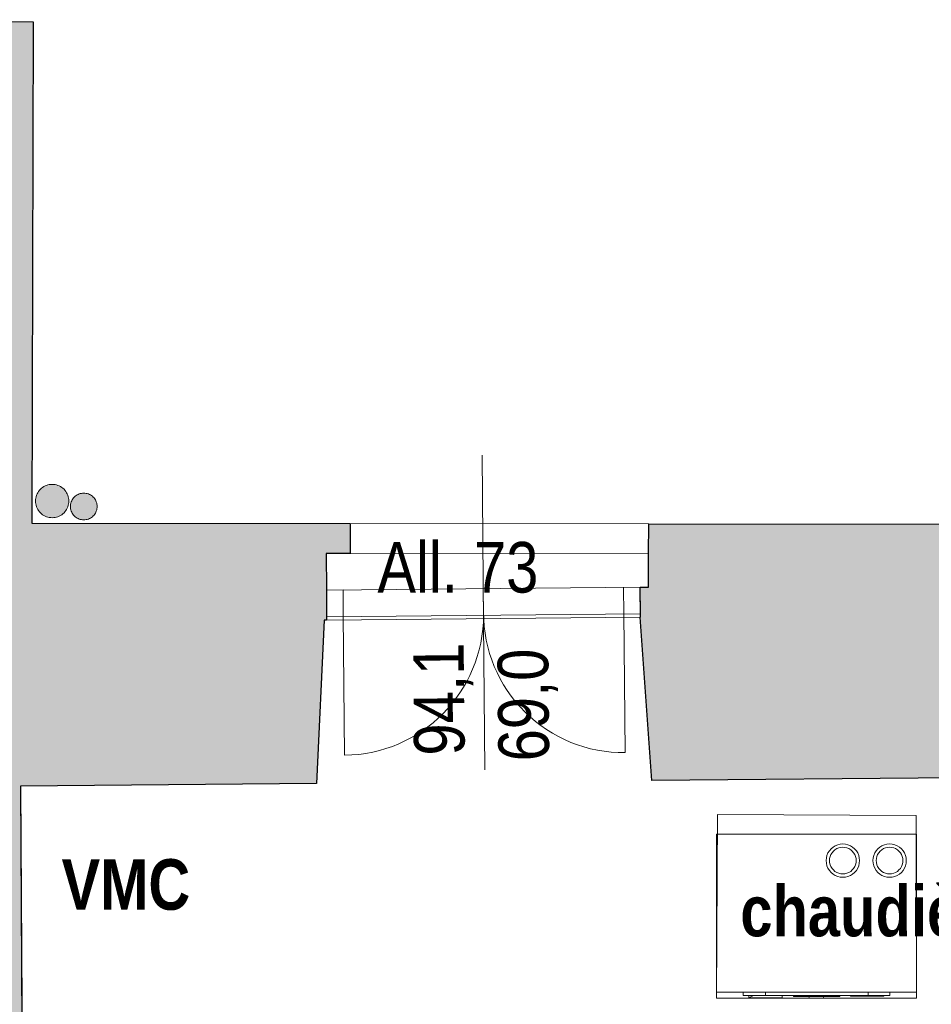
# Model space of a CAD drawing. Extents: x -6068 to 35118, y -17738 to 67348.
# Tile 128 of 243: x 603 to 876, y -296 to -1. Entities that reach past the tile are written whole.
import ezdxf

# ---------------------------------------------------------------- set-up
doc = ezdxf.new("R2010")
doc.units = 0
doc.header["$LTSCALE"] = 15
doc.linetypes.add('Continua', pattern=[0])
doc.linetypes.add('Cui_CONTINU', pattern=[0])
for name, color, linetype, lineweight, true_color in [('Baie Architectural - Seuil - NIVEAUX - Style par défaut', 7, 'Continua', 0, 0x000000), ('Bloc 3D - Dessin - NIVEAUX - Style par défaut', 7, 'Continua', 0, 0x000000), ('Encombrement - NIVEAUX - Style par défaut', 7, 'Continua', 0, 0x000000), ('Enveloppe - NIVEAUX - Style par défaut', 7, 'Continua', 0, 0x000000), ('Fenêtre - Cadre - NIVEAUX - Style par défaut', 7, 'Continua', 0, 0x000000), ('Fenêtre - Mesures - NIVEAUX - Style par défaut', 7, 'Continua', 0, 0x000000), ('Fenêtre - Ouvertures - NIVEAUX - Style par défaut', 7, 'Continua', 0, 0x000000), ('Fenêtre - Seuil - NIVEAUX - Style par défaut', 7, 'Continua', 0, 0x000000), ('Formes 2D - NIVEAUX - Style par défaut', 7, 'Continua', 0, 0x000000), ('Texte - NIVEAUX - Style par défaut', 7, 'Continua', 0, 0x000000)]:
    doc.layers.add(name, color=color, linetype=linetype, lineweight=lineweight, true_color=true_color)
doc.layers.add('EDL_RDJ murs & cloisons', color=5, linetype='CONTINUOUS')
doc.layers.add('PIS-fond de plan', color=7, linetype='Cui_CONTINU')
doc.styles.add('Arial Narrow Bold', font='ARIALNB.TTF')
doc.styles.add('MtXpl_Arial_Narrow', font='ARIALN.TTF')

# ---------------------------------------------------------------- blocks, each defined once
blk = doc.blocks.new('EDL_RDJ plan_2025 10 17')
at = {"layer": 'EDL_RDJ murs & cloisons', "linetype": 'Continuous', "ltscale": 0.08}
h = blk.add_hatch(color=9, dxfattribs=at)
h.dxf.hatch_style = 1
h.paths.add_polyline_path([(357.47, -81.33), (355.99, -30.03), (354.69, -30.04), (354.64, -21.04), (360.42, -21.01), (360.45, -9.87), (360.47, -0.87), (621.01, -1.52), (620.63, -151.71), (716.03, -151.82), (716.03, -160.82), (708.84, -160.82), (708.94, -171.81), (709.02, -180.81), (708.27, -180.82), (705.96, -229.76), (617.21, -230.56), (619.22, -558.37), (625.22, -558.33), (625.27, -566.33), (619.3, -566.37), (619.69, -662.37), (544.69, -662.67), (544.56, -622.13), (501.35, -622.27), (501.1, -548.77), (534.89, -548.66), (535.66, -363.3), (533.48, -79.97)])
h = blk.add_hatch(color=9, dxfattribs=at)
h.dxf.hatch_style = 1
h.paths.add_polyline_path([(806.53, -228.86), (802.96, -179.94), (803.08, -179.94), (802.99, -170.94), (805.54, -170.92), (805.54, -160.93), (805.55, -151.93), (909.69, -152.06), (909.65, -151.63), (1005.15, -151.86), (1005.13, -160.86), (995.93, -160.86), (995.93, -169.1), (996.2, -178.1), (995.99, -200.39), (995.77, -222.69), (996.36, -301.41), (989.36, -301.45), (988.69, -227.22), (897.7, -228.04)])
at = {"layer": 'Formes 2D - NIVEAUX - Style par défaut', "linetype": 'Continuous', "lineweight": 0, "ltscale": 0.1, "true_color": 0xffffc3}
for points in [[(621.75, -145.11), (621.77, -145.54), (621.83, -145.98), (621.92, -146.4), (622.05, -146.82), (622.22, -147.22), (622.42, -147.61), (622.65, -147.97), (622.92, -148.32), (623.21, -148.64), (623.54, -148.94), (623.88, -149.2), (624.25, -149.44), (624.64, -149.64), (625.04, -149.81), (625.46, -149.94), (625.88, -150.03), (626.31, -150.09), (626.75, -150.11), (627.19, -150.09), (627.62, -150.03), (628.04, -149.94), (628.46, -149.81), (628.86, -149.64), (629.25, -149.44), (629.62, -149.2), (629.96, -148.94), (630.29, -148.64), (630.58, -148.32), (630.85, -147.97), (631.08, -147.61), (631.28, -147.22), (631.45, -146.82), (631.58, -146.4), (631.67, -145.98), (631.73, -145.54), (631.75, -145.11), (631.73, -144.67), (631.67, -144.24), (631.58, -143.81), (631.45, -143.4), (631.28, -142.99), (631.08, -142.61), (630.85, -142.24), (630.58, -141.89), (630.29, -141.57), (629.96, -141.28), (629.62, -141.01), (629.25, -140.78), (628.86, -140.58), (628.46, -140.41), (628.04, -140.28), (627.62, -140.18), (627.19, -140.13), (626.75, -140.11), (626.31, -140.13), (625.88, -140.18), (625.46, -140.28), (625.04, -140.41), (624.64, -140.58), (624.25, -140.78), (623.88, -141.01), (623.54, -141.28), (623.21, -141.57), (622.92, -141.89), (622.65, -142.24), (622.42, -142.61), (622.22, -142.99), (622.05, -143.4), (621.92, -143.81), (621.83, -144.24), (621.77, -144.67)], [(632.21, -146.75), (632.23, -147.1), (632.27, -147.45), (632.35, -147.79), (632.45, -148.12), (632.59, -148.44), (632.75, -148.75), (632.94, -149.05), (633.15, -149.32), (633.38, -149.58), (633.64, -149.82), (633.92, -150.03), (634.21, -150.21), (634.52, -150.38), (634.85, -150.51), (635.18, -150.61), (635.52, -150.69), (635.86, -150.74), (636.21, -150.75), (636.56, -150.74), (636.91, -150.69), (637.25, -150.61), (637.58, -150.51), (637.9, -150.38), (638.21, -150.21), (638.51, -150.03), (638.78, -149.82), (639.04, -149.58), (639.28, -149.32), (639.49, -149.05), (639.68, -148.75), (639.84, -148.44), (639.97, -148.12), (640.08, -147.79), (640.15, -147.45), (640.2, -147.1), (640.21, -146.75), (640.2, -146.4), (640.15, -146.06), (640.08, -145.72), (639.97, -145.38), (639.84, -145.06), (639.68, -144.75), (639.49, -144.46), (639.28, -144.18), (639.04, -143.92), (638.78, -143.69), (638.51, -143.47), (638.21, -143.29), (637.9, -143.13), (637.58, -142.99), (637.25, -142.89), (636.91, -142.81), (636.56, -142.77), (636.21, -142.75), (635.86, -142.77), (635.52, -142.81), (635.18, -142.89), (634.85, -142.99), (634.52, -143.13), (634.21, -143.29), (633.92, -143.47), (633.64, -143.69), (633.38, -143.92), (633.15, -144.18), (632.94, -144.46), (632.75, -144.75), (632.59, -145.06), (632.45, -145.38), (632.35, -145.72), (632.27, -146.06), (632.23, -146.4)]]:
    blk.add_hatch(color=7, dxfattribs=at).paths.add_polyline_path(points)
at = {"layer": 'Baie Architectural - Seuil - NIVEAUX - Style par défaut', "color": 103, "linetype": 'Continua', "lineweight": 5, "ltscale": 0.1, "true_color": 0x49c386}
for p, q in [((805.55, -151.93), (716.03, -151.82)), ((716.02, -160.82), (805.54, -160.93))]:
    blk.add_line(p, q, dxfattribs=at)
at = {"layer": 'Bloc 3D - Dessin - NIVEAUX - Style par défaut', "color": 32, "linetype": 'Continua', "lineweight": 0, "ltscale": 0.1, "true_color": 0xd1591a}
for p, q in [((825.89, -244.98), (825.87, -245.03)), ((825.9, -244.98), (825.89, -245.03)), ((825.89, -292.23), (825.89, -245.03)), ((825.92, -244.94), (825.97, -244.93)), ((825.93, -244.95), (825.92, -244.94)), ((825.92, -245.03), (825.92, -292.23)), ((825.93, -244.95), (825.97, -244.94)), ((825.93, -245), (825.95, -244.98)), ((825.97, -244.98), (825.95, -244.98)), ((825.97, -244.94), (885.77, -244.94)), ((825.97, -244.98), (885.77, -244.98)), ((863.74, -247.85), (862.96, -247.92)), ((864.52, -247.92), (863.74, -247.85)), ((877.74, -247.85), (876.96, -247.92)), ((878.52, -247.92), (877.74, -247.85)), ((885.82, -244.95), (885.77, -244.94)), ((885.77, -244.98), (885.8, -244.98)), ((885.82, -244.95), (885.82, -244.94)), ((885.82, -244.94), (885.86, -244.98)), ((885.82, -245.03), (885.82, -292.23)), ((885.82, -292.23), (885.82, -245.03)), ((885.85, -244.98), (885.86, -245.03)), ((885.86, -244.98), (885.87, -245.03)), ((885.86, -245.03), (885.86, -292.23)), ((859.29, -250.58), (858.99, -251.31)), ((859.7, -249.92), (859.29, -250.58)), ((860.21, -249.32), (859.7, -249.92)), ((860.18, -251.04), (860.51, -250.51)), ((860.8, -248.81), (860.21, -249.32)), ((860.51, -250.51), (860.92, -250.03)), ((861.47, -248.4), (860.8, -248.81)), ((860.92, -250.03), (861.39, -249.62)), ((861.39, -249.62), (861.93, -249.29)), ((862.2, -248.1), (861.47, -248.4)), ((861.93, -249.29), (862.51, -249.05)), ((862.96, -247.92), (862.2, -248.1)), ((862.51, -249.05), (863.12, -248.91)), ((863.12, -248.91), (863.74, -248.86)), ((863.74, -248.86), (864.37, -248.91)), ((864.37, -248.91), (864.98, -249.05)), ((865.29, -248.1), (864.52, -247.92)), ((864.98, -249.05), (865.56, -249.29)), ((866.01, -248.4), (865.29, -248.1)), ((865.56, -249.29), (866.09, -249.62)), ((866.68, -248.81), (866.01, -248.4)), ((866.09, -249.62), (866.57, -250.03)), ((866.57, -250.03), (866.98, -250.51)), ((867.28, -249.32), (866.68, -248.81)), ((866.98, -250.51), (867.3, -251.04)), ((867.79, -249.92), (867.28, -249.32)), ((868.2, -250.58), (867.79, -249.92)), ((868.5, -251.31), (868.2, -250.58)), ((873.29, -250.58), (872.99, -251.31)), ((873.7, -249.92), (873.29, -250.58)), ((874.21, -249.32), (873.7, -249.92)), ((874.18, -251.04), (874.51, -250.51)), ((874.8, -248.81), (874.21, -249.32)), ((874.51, -250.51), (874.92, -250.03)), ((875.47, -248.4), (874.8, -248.81)), ((874.92, -250.03), (875.39, -249.62)), ((875.39, -249.62), (875.93, -249.29)), ((876.2, -248.1), (875.47, -248.4)), ((875.93, -249.29), (876.51, -249.05)), ((876.96, -247.92), (876.2, -248.1)), ((876.51, -249.05), (877.12, -248.91)), ((877.12, -248.91), (877.74, -248.86)), ((877.74, -248.86), (878.37, -248.91)), ((878.37, -248.91), (878.98, -249.05)), ((879.29, -248.1), (878.52, -247.92)), ((878.98, -249.05), (879.56, -249.29)), ((880.01, -248.4), (879.29, -248.1)), ((879.56, -249.29), (880.09, -249.62)), ((880.68, -248.81), (880.01, -248.4)), ((880.09, -249.62), (880.57, -250.03)), ((880.57, -250.03), (880.98, -250.51)), ((881.28, -249.32), (880.68, -248.81)), ((880.98, -250.51), (881.3, -251.04)), ((881.79, -249.92), (881.28, -249.32)), ((882.2, -250.58), (881.79, -249.92)), ((882.5, -251.31), (882.2, -250.58)), ((858.8, -252.07), (858.74, -252.85)), ((858.74, -252.85), (858.8, -253.64)), ((858.99, -251.31), (858.8, -252.07)), ((858.8, -253.64), (858.99, -254.4)), ((859.75, -252.85), (859.79, -252.23)), ((859.79, -253.48), (859.75, -252.85)), ((859.79, -252.23), (859.94, -251.62)), ((859.94, -254.09), (859.79, -253.48)), ((859.94, -251.62), (860.18, -251.04)), ((867.3, -251.04), (867.54, -251.62)), ((867.54, -251.62), (867.69, -252.23)), ((867.69, -253.48), (867.54, -254.09)), ((867.69, -252.23), (867.74, -252.85)), ((867.74, -252.85), (867.69, -253.48)), ((868.68, -252.07), (868.5, -251.31)), ((868.5, -254.4), (868.68, -253.64)), ((868.74, -252.85), (868.68, -252.07)), ((868.68, -253.64), (868.74, -252.85)), ((872.8, -252.07), (872.74, -252.85)), ((872.74, -252.85), (872.8, -253.64)), ((872.99, -251.31), (872.8, -252.07)), ((872.8, -253.64), (872.99, -254.4)), ((873.75, -252.85), (873.79, -252.23)), ((873.79, -253.48), (873.75, -252.85)), ((873.79, -252.23), (873.94, -251.62)), ((873.94, -254.09), (873.79, -253.48)), ((873.94, -251.62), (874.18, -251.04)), ((881.3, -251.04), (881.54, -251.62)), ((881.54, -251.62), (881.69, -252.23)), ((881.69, -253.48), (881.54, -254.09)), ((881.69, -252.23), (881.74, -252.85)), ((881.74, -252.85), (881.69, -253.48)), ((882.68, -252.07), (882.5, -251.31)), ((882.5, -254.4), (882.68, -253.64)), ((882.74, -252.85), (882.68, -252.07)), ((882.68, -253.64), (882.74, -252.85)), ((858.99, -254.4), (859.29, -255.12)), ((859.29, -255.12), (859.7, -255.79)), ((859.7, -255.79), (860.21, -256.39)), ((860.18, -254.67), (859.94, -254.09)), ((860.51, -255.2), (860.18, -254.67)), ((860.21, -256.39), (860.8, -256.9)), ((860.92, -255.68), (860.51, -255.2)), ((861.39, -256.09), (860.92, -255.68)), ((861.93, -256.42), (861.39, -256.09)), ((862.51, -256.66), (861.93, -256.42)), ((863.12, -256.8), (862.51, -256.66)), ((864.98, -256.66), (864.37, -256.8)), ((865.56, -256.42), (864.98, -256.66)), ((866.09, -256.09), (865.56, -256.42)), ((866.57, -255.68), (866.09, -256.09)), ((866.98, -255.2), (866.57, -255.68)), ((866.68, -256.9), (867.28, -256.39)), ((867.3, -254.67), (866.98, -255.2)), ((867.28, -256.39), (867.79, -255.79)), ((867.54, -254.09), (867.3, -254.67)), ((867.79, -255.79), (868.2, -255.12)), ((868.2, -255.12), (868.5, -254.4)), ((872.99, -254.4), (873.29, -255.12)), ((873.29, -255.12), (873.7, -255.79)), ((873.7, -255.79), (874.21, -256.39)), ((874.18, -254.67), (873.94, -254.09)), ((874.51, -255.2), (874.18, -254.67)), ((874.21, -256.39), (874.8, -256.9)), ((874.92, -255.68), (874.51, -255.2)), ((875.39, -256.09), (874.92, -255.68)), ((875.93, -256.42), (875.39, -256.09)), ((876.51, -256.66), (875.93, -256.42)), ((877.12, -256.8), (876.51, -256.66)), ((878.98, -256.66), (878.37, -256.8)), ((879.56, -256.42), (878.98, -256.66)), ((880.09, -256.09), (879.56, -256.42)), ((880.57, -255.68), (880.09, -256.09)), ((880.98, -255.2), (880.57, -255.68)), ((880.68, -256.9), (881.28, -256.39)), ((881.3, -254.67), (880.98, -255.2)), ((881.28, -256.39), (881.79, -255.79)), ((881.54, -254.09), (881.3, -254.67)), ((881.79, -255.79), (882.2, -255.12)), ((882.2, -255.12), (882.5, -254.4)), ((860.8, -256.9), (861.47, -257.31)), ((861.47, -257.31), (862.2, -257.61)), ((862.2, -257.61), (862.96, -257.79)), ((862.96, -257.79), (863.74, -257.85)), ((863.74, -256.85), (863.12, -256.8)), ((864.37, -256.8), (863.74, -256.85)), ((863.74, -257.85), (864.52, -257.79)), ((864.52, -257.79), (865.29, -257.61)), ((865.29, -257.61), (866.01, -257.31)), ((866.01, -257.31), (866.68, -256.9)), ((874.8, -256.9), (875.47, -257.31)), ((875.47, -257.31), (876.2, -257.61)), ((876.2, -257.61), (876.96, -257.79)), ((876.96, -257.79), (877.74, -257.85)), ((877.74, -256.85), (877.12, -256.8)), ((878.37, -256.8), (877.74, -256.85)), ((877.74, -257.85), (878.52, -257.79)), ((878.52, -257.79), (879.29, -257.61)), ((879.29, -257.61), (880.01, -257.31)), ((880.01, -257.31), (880.68, -256.9)), ((825.89, -292.23), (825.9, -292.27)), ((825.97, -292.33), (825.92, -292.31)), ((825.93, -292.25), (825.95, -292.27)), ((825.93, -292.3), (825.97, -292.31)), ((825.97, -292.28), (825.95, -292.27)), ((833.86, -292.28), (825.97, -292.28)), ((833.86, -292.33), (825.97, -292.33)), ((840.57, -292.28), (833.86, -292.28)), ((840.57, -292.33), (833.86, -292.33)), ((833.86, -292.33), (833.86, -293.33)), ((833.86, -293.33), (833.96, -293.33)), ((833.96, -293.33), (834.21, -293.33)), ((834.21, -293.33), (834.7, -293.33)), ((834.7, -293.33), (835.31, -293.33)), ((835.31, -293.33), (836.16, -293.33)), ((835.58, -293.33), (835.58, -294.03)), ((836.93, -293.33), (835.58, -294.03)), ((835.58, -294.03), (835.64, -294.03)), ((835.64, -294.03), (835.82, -294.03)), ((835.82, -294.03), (836.12, -294.03)), ((836.12, -294.03), (836.53, -294.03)), ((836.16, -293.33), (837.21, -293.33)), ((836.53, -294.03), (837.04, -294.03)), ((837.04, -294.03), (837.63, -294.03)), ((837.21, -293.33), (839.07, -293.33)), ((837.63, -294.03), (838.3, -294.03)), ((838.3, -294.03), (839.03, -294.03)), ((839.03, -294.03), (839.79, -294.03)), ((839.07, -293.33), (840.57, -293.33)), ((839.79, -294.03), (840.58, -294.03)), ((842.17, -292.28), (840.57, -292.28)), ((842.17, -292.33), (840.57, -292.33)), ((840.57, -293.33), (840.57, -292.33)), ((840.57, -293.33), (840.69, -293.33)), ((840.58, -294.03), (841.36, -294.03)), ((840.69, -293.33), (842.17, -293.33)), ((841.36, -294.03), (842.13, -294.03)), ((842.13, -294.03), (842.85, -294.03)), ((869.66, -292.28), (842.17, -292.28)), ((869.66, -292.33), (842.17, -292.33)), ((842.17, -293.33), (842.83, -293.33)), ((842.83, -293.33), (843.48, -293.33)), ((842.85, -294.03), (843.53, -294.03)), ((843.48, -293.33), (843.63, -293.33)), ((843.53, -294.03), (844.13, -294.03)), ((843.63, -293.33), (844.31, -293.33)), ((844.13, -294.03), (844.64, -294.03)), ((844.31, -293.33), (844.98, -293.33)), ((844.64, -294.03), (845.05, -294.03)), ((844.98, -293.33), (845.6, -293.33)), ((845.05, -294.03), (845.35, -294.03)), ((845.35, -294.03), (845.54, -294.03)), ((845.54, -294.03), (845.6, -294.03)), ((845.6, -293.33), (845.6, -294.03)), ((845.6, -293.33), (847.16, -293.33)), ((847.16, -293.33), (849.36, -293.33)), ((848.98, -293.33), (848.98, -293.43)), ((849, -293.33), (849, -293.53)), ((849, -293.53), (849.02, -293.58)), ((849.05, -293.61), (849.11, -293.63)), ((849.11, -293.63), (849.17, -293.63)), ((849.17, -293.63), (849.26, -293.63)), ((849.26, -293.63), (850.38, -293.63)), ((849.36, -293.33), (851.57, -293.33)), ((849.48, -293.63), (851.68, -293.63)), ((850.4, -293.63), (850.43, -293.63)), ((850.48, -293.61), (850.43, -293.63)), ((850.51, -293.58), (850.48, -293.61)), ((850.53, -293.53), (850.51, -293.58)), ((850.53, -293.33), (850.53, -293.53)), ((850.55, -293.58), (850.56, -293.53)), ((850.56, -293.53), (850.56, -293.33)), ((851.45, -293.33), (851.45, -293.43)), ((851.45, -293.43), (851.49, -293.43)), ((851.49, -293.33), (851.49, -293.43)), ((851.49, -293.43), (852.96, -293.43)), ((851.57, -293.33), (853.43, -293.33)), ((851.68, -293.63), (851.86, -293.63)), ((851.86, -293.63), (851.97, -293.63)), ((851.87, -293.43), (851.87, -293.53)), ((851.87, -293.53), (851.88, -293.58)), ((851.92, -293.61), (851.97, -293.63)), ((851.97, -293.63), (852.04, -293.63)), ((852.04, -293.63), (852.18, -293.63)), ((852.18, -293.63), (853.52, -293.63)), ((852.96, -293.43), (852.96, -293.33)), ((852.96, -293.43), (853.46, -293.43)), ((853.43, -293.33), (853.79, -293.33)), ((853.46, -293.43), (854.44, -293.43)), ((853.65, -294.03), (853.52, -293.63)), ((853.52, -293.63), (854.28, -293.63)), ((853.68, -294.08), (853.65, -294.03)), ((853.73, -294.11), (853.68, -294.08)), ((853.79, -293.33), (856.01, -293.33)), ((853.79, -294.13), (853.81, -294.13)), ((853.81, -294.13), (853.89, -294.13)), ((853.89, -294.13), (854.01, -294.13)), ((854.01, -294.13), (854.18, -294.13)), ((854.08, -293.63), (855.89, -293.63)), ((854.18, -294.13), (854.39, -294.13)), ((854.39, -294.13), (854.63, -294.13)), ((854.4, -293.58), (854.42, -293.53)), ((854.44, -293.33), (854.44, -293.43)), ((854.44, -293.43), (855.92, -293.43)), ((854.63, -294.13), (854.9, -294.13)), ((854.85, -293.61), (854.81, -293.58)), ((854.9, -294.13), (855.19, -294.13)), ((854.91, -293.63), (854.94, -293.63)), ((854.94, -293.63), (856.81, -293.63)), ((855.19, -294.13), (855.5, -294.13)), ((855.5, -294.13), (855.82, -294.13)), ((855.82, -294.13), (856.13, -294.13)), ((855.89, -293.63), (857.7, -293.63)), ((855.92, -293.43), (855.92, -293.33)), ((855.92, -293.43), (857.4, -293.43)), ((856.01, -293.33), (858.18, -293.33)), ((856.13, -294.13), (856.44, -294.13)), ((856.44, -294.13), (856.73, -294.13)), ((856.73, -294.13), (857, -294.13)), ((856.81, -293.63), (856.84, -293.63)), ((856.93, -293.61), (856.88, -293.63)), ((856.98, -293.53), (856.97, -293.58)), ((856.98, -293.43), (856.98, -293.53)), ((857, -294.13), (857.24, -294.13)), ((857.24, -294.13), (857.45, -294.13)), ((857.35, -293.53), (857.35, -293.43)), ((857.35, -293.53), (857.36, -293.58)), ((857.4, -293.61), (857.36, -293.58)), ((857.4, -293.33), (857.4, -293.43)), ((857.4, -293.43), (858.15, -293.43)), ((857.45, -294.13), (857.61, -294.13)), ((857.49, -293.63), (858.09, -293.63)), ((857.61, -294.13), (857.73, -294.13)), ((857.73, -294.13), (857.8, -294.13)), ((857.88, -294.11), (857.93, -294.08)), ((857.93, -294.08), (857.96, -294.03)), ((857.96, -294.03), (858.09, -293.63)), ((858.09, -293.63), (859.6, -293.63)), ((858.15, -293.43), (858.87, -293.43)), ((858.18, -293.33), (858.23, -293.33)), ((858.23, -293.33), (860.45, -293.33)), ((858.87, -293.33), (858.87, -293.43)), ((858.87, -293.43), (860.35, -293.43)), ((859.6, -293.63), (859.74, -293.63)), ((859.74, -293.63), (859.8, -293.63)), ((859.86, -293.61), (859.8, -293.63)), ((859.86, -293.61), (859.89, -293.58)), ((859.86, -293.63), (860.04, -293.63)), ((859.91, -293.53), (859.89, -293.58)), ((859.91, -293.43), (859.91, -293.53)), ((860.04, -293.63), (862.24, -293.63)), ((860.35, -293.43), (860.35, -293.33)), ((860.45, -293.33), (862.65, -293.33)), ((861.26, -293.33), (861.26, -293.53)), ((861.26, -293.53), (861.28, -293.58)), ((861.31, -293.61), (861.28, -293.58)), ((861.31, -293.53), (861.31, -293.33)), ((861.33, -293.33), (861.31, -293.33)), ((861.33, -293.58), (861.36, -293.61)), ((861.43, -293.63), (861.46, -293.63)), ((861.47, -293.63), (862.59, -293.63)), ((862.59, -293.63), (862.68, -293.63)), ((862.65, -293.33), (864.84, -293.33)), ((862.68, -293.63), (862.74, -293.63)), ((862.74, -293.63), (862.8, -293.61)), ((862.8, -293.61), (862.83, -293.58)), ((862.83, -293.58), (862.85, -293.53)), ((862.85, -293.53), (862.85, -293.33)), ((864.84, -293.33), (867.02, -293.33)), ((866.04, -293.53), (866.04, -293.33)), ((866.04, -293.53), (866.1, -293.53)), ((866.1, -293.53), (866.28, -293.53)), ((866.28, -293.53), (866.58, -293.53)), ((866.58, -293.53), (866.99, -293.53)), ((866.99, -293.53), (867.5, -293.53)), ((867.02, -293.33), (869.17, -293.33)), ((867.5, -293.53), (868.1, -293.53)), ((868.1, -293.53), (868.77, -293.53)), ((868.77, -293.53), (869.49, -293.53)), ((869.17, -293.33), (869.66, -293.33)), ((869.49, -293.53), (870.26, -293.53)), ((871.32, -292.28), (869.66, -292.28)), ((871.32, -292.33), (869.66, -292.33)), ((869.66, -293.33), (871.29, -293.33)), ((870.26, -293.53), (871.04, -293.53)), ((871.04, -293.53), (871.83, -293.53)), ((871.29, -293.33), (871.32, -293.33)), ((877.86, -292.28), (871.32, -292.28)), ((877.86, -292.33), (871.32, -292.33)), ((871.32, -293.33), (871.32, -292.33)), ((871.32, -293.33), (871.58, -293.33)), ((871.58, -293.33), (874.04, -293.33)), ((871.83, -293.53), (872.59, -293.53)), ((872.59, -293.53), (873.32, -293.53)), ((873.32, -293.53), (873.99, -293.53)), ((873.99, -293.53), (874.59, -293.53)), ((874.04, -293.33), (875.06, -293.33)), ((874.59, -293.53), (875.1, -293.53)), ((875.06, -293.33), (876.19, -293.33)), ((875.1, -293.53), (875.51, -293.53)), ((875.51, -293.53), (875.82, -293.53)), ((875.82, -293.53), (876, -293.53)), ((876, -293.53), (876.07, -293.53)), ((876.07, -293.33), (876.07, -293.53)), ((876.19, -293.33), (877.01, -293.33)), ((877.01, -293.33), (877.67, -293.33)), ((877.67, -293.33), (877.86, -293.33)), ((885.77, -292.28), (877.86, -292.28)), ((885.77, -292.33), (877.86, -292.33)), ((877.86, -292.33), (877.86, -293.33)), ((885.77, -292.28), (885.8, -292.27)), ((885.82, -292.3), (885.85, -292.27)), ((885.85, -292.27), (885.86, -292.23))]:
    blk.add_line(p, q, dxfattribs=at)
at = {"layer": 'EDL_RDJ murs & cloisons', "linetype": 'Continuous', "ltscale": 0.08}
for points in [[(360.47, -0.87), (621.01, -1.52), (620.63, -151.71), (716.03, -151.82), (716.03, -160.82), (708.84, -160.82), (708.94, -171.81), (709.02, -180.81), (708.27, -180.82), (705.96, -229.76), (617.21, -230.56), (619.22, -558.37), (625.22, -558.33), (625.27, -566.33), (619.3, -566.37), (619.69, -662.37), (544.69, -662.67)], [(806.53, -228.86), (802.96, -179.94), (803.08, -179.94), (802.99, -170.94), (805.54, -170.92), (805.54, -160.93), (805.55, -151.93), (909.69, -152.06), (909.65, -151.63), (1005.15, -151.86), (1005.13, -160.86), (995.93, -160.86), (995.93, -169.1), (996.2, -178.1), (995.99, -200.39), (995.77, -222.69), (996.36, -301.41), (989.36, -301.45), (988.69, -227.22), (897.7, -228.04), (806.53, -228.86)]]:
    blk.add_lwpolyline(points, dxfattribs=at)
at = {"layer": 'Encombrement - NIVEAUX - Style par défaut', "color": 18, "linetype": 'Continua', "lineweight": 20, "ltscale": 0.1, "true_color": 0x000000}
for p, q in [((826.22, -239.03), (825.83, -294.06)), ((885.75, -239.39), (826.22, -239.03)), ((885.87, -294.13), (885.75, -239.39)), ((825.83, -294.06), (885.87, -294.13))]:
    blk.add_line(p, q, dxfattribs=at)
at = {"layer": 'Enveloppe - NIVEAUX - Style par défaut', "color": 18, "linetype": 'Continua', "lineweight": 20, "ltscale": 0.1, "true_color": 0x000000}
for p, q in [((621.01, -1.5), (360.44, -0.87)), ((620.63, -151.71), (621.01, -1.5)), ((716.03, -151.82), (620.63, -151.71)), ((716.02, -160.82), (716.03, -151.82)), ((805.55, -151.93), (805.54, -160.93)), ((894.65, -152.04), (805.55, -151.93)), ((802.99, -170.94), (803.08, -179.94)), ((709.02, -180.81), (708.94, -171.81)), ((802.96, -179.94), (806.53, -228.86)), ((705.96, -229.76), (708.27, -180.82)), ((708.27, -180.82), (709.02, -180.81)), ((617.21, -230.56), (705.96, -229.76)), ((806.53, -228.86), (988.87, -227.22)), ((618.04, -359.52), (617.21, -230.56))]:
    blk.add_line(p, q, dxfattribs=at)
at = {"layer": 'Fenêtre - Cadre - NIVEAUX - Style par défaut', "color": 161, "linetype": 'Continua', "lineweight": 13, "ltscale": 0.1, "true_color": 0x7599ff}
for p, q in [((708.94, -171.81), (802.99, -170.94)), ((797.99, -170.99), (802.99, -170.94)), ((798.07, -178.99), (797.99, -170.99)), ((802.99, -170.94), (803.07, -178.94)), ((802.99, -170.94), (803.07, -178.94)), ((708.94, -171.81), (713.94, -171.76)), ((709.02, -179.81), (708.94, -171.81)), ((709.02, -179.81), (708.94, -171.81)), ((713.94, -171.76), (714.01, -179.76)), ((803.07, -178.94), (709.02, -179.81)), ((714.01, -179.76), (709.02, -179.81)), ((803.07, -178.94), (798.07, -178.99))]:
    blk.add_line(p, q, dxfattribs=at)
at = {"layer": 'Fenêtre - Mesures - NIVEAUX - Style par défaut', "color": 161, "linetype": 'Continua', "lineweight": 13, "ltscale": 0.1, "true_color": 0x7599ff}
for q in [(755.6, -131.38), (756.47, -225.64)]:
    blk.add_line((756.06, -181.37), q, dxfattribs=at)
at = {"layer": 'Fenêtre - Ouvertures - NIVEAUX - Style par défaut', "color": 161, "linetype": 'Continua', "lineweight": 13, "ltscale": 0.1, "true_color": 0x7599ff}
for p, q in [((798.07, -178.99), (797.99, -170.99)), ((714.01, -179.76), (713.94, -171.76)), ((756.04, -179.37), (755.97, -171.38)), ((756.04, -179.37), (755.97, -171.38)), ((714.01, -179.26), (714.4, -221.29)), ((798.06, -178.49), (798.45, -220.51))]:
    blk.add_line(p, q, dxfattribs=at)
at = {"layer": 'Fenêtre - Ouvertures - NIVEAUX - Style par défaut', "color": 161, "linetype": 'Continua', "lineweight": 5, "ltscale": 0.1, "true_color": 0x7599ff}
for centre, start, end in [((714.01, -179.26), 270.5314, 0), ((798.06, -178.49), 180, 270.5312)]:
    blk.add_arc(centre, 42.03, start, end, dxfattribs=at)
at = {"layer": 'Fenêtre - Seuil - NIVEAUX - Style par défaut', "color": 161, "linetype": 'Continua', "lineweight": 5, "ltscale": 0.1, "true_color": 0x7599ff}
for p, q in [((802.99, -170.94), (708.94, -171.81)), ((709.02, -180.81), (803.08, -179.94))]:
    blk.add_line(p, q, dxfattribs=at)
at = {"layer": 'Formes 2D - NIVEAUX - Style par défaut', "color": 18, "linetype": 'Continua', "lineweight": 13, "ltscale": 0.1, "true_color": 0x000000}
for points in [[(621.75, -145.11), (621.77, -145.54), (621.83, -145.98), (621.92, -146.4), (622.05, -146.82), (622.22, -147.22), (622.42, -147.61), (622.65, -147.97), (622.92, -148.32), (623.21, -148.64), (623.54, -148.94), (623.88, -149.2), (624.25, -149.44), (624.64, -149.64), (625.04, -149.81), (625.46, -149.94), (625.88, -150.03), (626.31, -150.09), (626.75, -150.11), (627.19, -150.09), (627.62, -150.03), (628.04, -149.94), (628.46, -149.81), (628.86, -149.64), (629.25, -149.44), (629.62, -149.2), (629.96, -148.94), (630.29, -148.64), (630.58, -148.32), (630.85, -147.97), (631.08, -147.61), (631.28, -147.22), (631.45, -146.82), (631.58, -146.4), (631.67, -145.98), (631.73, -145.54), (631.75, -145.11), (631.73, -144.67), (631.67, -144.24), (631.58, -143.81), (631.45, -143.4), (631.28, -142.99), (631.08, -142.61), (630.85, -142.24), (630.58, -141.89), (630.29, -141.57), (629.96, -141.28), (629.62, -141.01), (629.25, -140.78), (628.86, -140.58), (628.46, -140.41), (628.04, -140.28), (627.62, -140.18), (627.19, -140.13), (626.75, -140.11), (626.31, -140.13), (625.88, -140.18), (625.46, -140.28), (625.04, -140.41), (624.64, -140.58), (624.25, -140.78), (623.88, -141.01), (623.54, -141.28), (623.21, -141.57), (622.92, -141.89), (622.65, -142.24), (622.42, -142.61), (622.22, -142.99), (622.05, -143.4), (621.92, -143.81), (621.83, -144.24), (621.77, -144.67)], [(632.21, -146.75), (632.23, -147.1), (632.27, -147.45), (632.35, -147.79), (632.45, -148.12), (632.59, -148.44), (632.75, -148.75), (632.94, -149.05), (633.15, -149.32), (633.38, -149.58), (633.64, -149.82), (633.92, -150.03), (634.21, -150.21), (634.52, -150.38), (634.85, -150.51), (635.18, -150.61), (635.52, -150.69), (635.86, -150.74), (636.21, -150.75), (636.56, -150.74), (636.91, -150.69), (637.25, -150.61), (637.58, -150.51), (637.9, -150.38), (638.21, -150.21), (638.51, -150.03), (638.78, -149.82), (639.04, -149.58), (639.28, -149.32), (639.49, -149.05), (639.68, -148.75), (639.84, -148.44), (639.97, -148.12), (640.08, -147.79), (640.15, -147.45), (640.2, -147.1), (640.21, -146.75), (640.2, -146.4), (640.15, -146.06), (640.08, -145.72), (639.97, -145.38), (639.84, -145.06), (639.68, -144.75), (639.49, -144.46), (639.28, -144.18), (639.04, -143.92), (638.78, -143.69), (638.51, -143.47), (638.21, -143.29), (637.9, -143.13), (637.58, -142.99), (637.25, -142.89), (636.91, -142.81), (636.56, -142.77), (636.21, -142.75), (635.86, -142.77), (635.52, -142.81), (635.18, -142.89), (634.85, -142.99), (634.52, -143.13), (634.21, -143.29), (633.92, -143.47), (633.64, -143.69), (633.38, -143.92), (633.15, -144.18), (632.94, -144.46), (632.75, -144.75), (632.59, -145.06), (632.45, -145.38), (632.35, -145.72), (632.27, -146.06), (632.23, -146.4)]]:
    blk.add_lwpolyline(points, close=True, dxfattribs=at)
at = {"layer": 'Fenêtre - Mesures - NIVEAUX - Style par défaut', "color": 161, "linetype": 'Continuous', "true_color": 0x7599ff, "style": 'MtXpl_Arial_Narrow'}
blk.add_text('All. 73', height=15.153, dxfattribs=at).set_placement((724.23, -172.54))
for s, p in [('94,1', (750.39, -221.33)), ('69,0', (775.7, -223.07))]:
    blk.add_text(s, height=15.153, rotation=90.5313, dxfattribs=at).set_placement(p)
at = {"layer": 'Texte - NIVEAUX - Style par défaut', "color": 18, "true_color": 0x000000, "char_height": 15.153, "attachment_point": 1, "line_spacing_factor": 1.001787, "style": 'Arial Narrow Bold'}
for s, insert, width in [('VMC', (629.55, -252.45), 52.2128), ('chaudière', (833.01, -260.4), 57.8296)]:
    blk.add_mtext(s, dxfattribs=dict(at, insert=insert, width=width))

msp = doc.modelspace()

# ---------------------------------------------------------------- block references
at = {"layer": 'PIS-fond de plan'}
msp.add_blockref('EDL_RDJ plan_2025 10 17', (-14.33, 0), dxfattribs=at)

doc.saveas('drawing.dxf')
